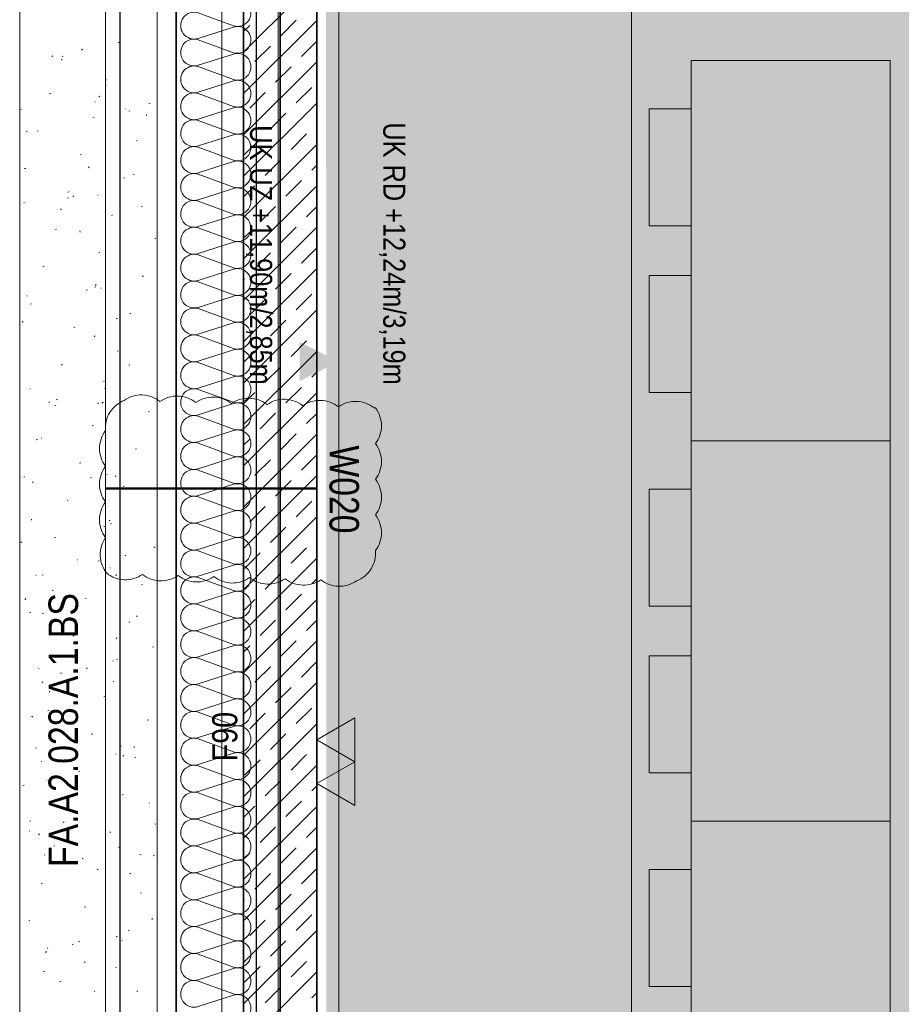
# Model space of a CAD drawing. Extents: x -740 to 300, y 62 to 1112.
# Tile 71 of 187: x -16 to 44, y 449 to 516. Entities that reach past the tile are written whole.
import ezdxf
from ezdxf.lldxf.tags import DXFTag

# ---------------------------------------------------------------- set-up
doc = ezdxf.new("R2010")
doc.units = 0
doc.layers.get('0').update_dxf_attribs({"lineweight": 13})
for name, color, linetype, lineweight, true_color in [('30 -33 Aussenwände- 7 Fassade_ Elemente', 7, 'Continuous', 9, 0x00aacc), ('30 -34 Innenwände- 1 tragend', 7, 'Continuous', 13, 0xdd0806), ('30 -34 Innenwände- 6 Elemente', 7, 'Continuous', 9, 0xff6633), ('30 -35 Decken- 1 Konstruktion-Träger- Stahlbeton', 7, 'Continuous', 13, 0x33aa00), ('30 -36 Dächer- 1 Konstruktion', 7, 'Continuous', 35, 0x6666cc), ('30 -36 Dächer- 3 Dachbeläge', 7, 'Continuous', 15, 0x9999ff), ('30 -36 Dächer- 3 Dachbeläge Gründach', 9, 'Continuous', 9, 0x808080), ('60- 61 allgemeine Ausstattung- 1 Möbel', 9, 'Continuous', 9, 0x808080), ('70 -72 Beschriftung- 1 Beschriftung allgemein', 7, 'Continuous', 9, 0xff6633), ('70 -72 Beschriftung- 2 Beschriftung Bauteile', 7, 'Continuous', 9, 0x9999ff), ('70 -76 Bemaßung- 2 Allgemein', 9, 'Continuous', 5, 0x808080), ('70 -77 Revision- 2 Wolken', 7, 'Continuous', 18, 0x944cff), ('iwb_Layout BA_Markierung', 7, 'Continuous', 9, 0xbadcdc)]:
    doc.layers.add(name, color=color, linetype=linetype, lineweight=lineweight, true_color=true_color)
doc.layers.add('70 -71 Achsen- 1 Gebäudeachsen', color=7, linetype='STRICHPUNKT2-A06CPVBCL0', lineweight=18)
doc.layers.add('70 -75 Raumstempel- 3 Wandstempel', color=7, linetype='Continuous', lineweight=50)
doc.styles.get("Standard").update_dxf_attribs({"font": 'ARIALN.TTF'})
tags = doc.linetypes.add('grob-A06CPVB9L0', pattern=[14, 3, -8, 3]).pattern_tags.tags
tags[8:9] = [DXFTag(74, 4), DXFTag(75, 0), DXFTag(340, '0'), DXFTag(46, 0.0), DXFTag(50, 0.0), DXFTag(44, 0.0), DXFTag(45, 0.0)]
tags[6:7] = [DXFTag(74, 4), DXFTag(75, 0), DXFTag(340, '0'), DXFTag(46, 0.0), DXFTag(50, 0.0), DXFTag(44, 0.0), DXFTag(45, 0.0)]
tags[4:5] = [DXFTag(74, 4), DXFTag(75, 0), DXFTag(340, '0'), DXFTag(46, 0.0), DXFTag(50, 0.0), DXFTag(44, 0.0), DXFTag(45, 0.0)]
tags = doc.linetypes.add('STRICHPUNKT2-A06CPVBCL0', pattern=[12.7, 6.35, -3.175, 0, -3.175]).pattern_tags.tags
tags[10:11] = [DXFTag(74, 4), DXFTag(75, 0), DXFTag(340, '0'), DXFTag(46, 0.0), DXFTag(50, 0.0), DXFTag(44, 0.0), DXFTag(45, 0.0)]
tags[8:9] = [DXFTag(74, 4), DXFTag(75, 0), DXFTag(340, '0'), DXFTag(46, 0.0), DXFTag(50, 0.0), DXFTag(44, 0.0), DXFTag(45, 0.0)]
tags[6:7] = [DXFTag(74, 4), DXFTag(75, 0), DXFTag(340, '0'), DXFTag(46, 0.0), DXFTag(50, 0.0), DXFTag(44, 0.0), DXFTag(45, 0.0)]
tags[4:5] = [DXFTag(74, 4), DXFTag(75, 0), DXFTag(340, '0'), DXFTag(46, 0.0), DXFTag(50, 0.0), DXFTag(44, 0.0), DXFTag(45, 0.0)]

# ---------------------------------------------------------------- blocks, each defined once
blk = doc.blocks.new('Polygon-A06CPVB3L0')
at = {"color": 0, "linetype": 'ByBlock', "lineweight": -2, "ltscale": 0.13}
blk.add_solid([(4.854, 86.708), (4.686, 1083.814), (76.501, 86.518), (76.501, 1083.814)], dxfattribs=at)
blk = doc.blocks.new('Referenz-A06CPVBEL0')
at = {"layer": '30 -33 Aussenwände- 7 Fassade_ Elemente', "color": 0, "linetype": 'Continuous', "lineweight": 25, "ltscale": 0.25}
for p, q in [((-5.456, 384.912), (-5.456, 549.912)), ((0.004, 545.412), (0.004, 389.412)), ((-9.296, 389.912), (-9.296, 544.912)), ((-5.456, 544.912), (-5.456, 389.912))]:
    blk.add_line(p, q, dxfattribs=at)
at = {"layer": '30 -33 Aussenwände- 7 Fassade_ Elemente', "color": 0, "linetype": 'Continuous', "ltscale": 0.13}
for p, q in [((-10.296, 548.512), (-10.296, 386.312)), ((1.504, 389.412), (1.504, 545.412)), ((-1.556, 515.97), (-3.956, 516.857)), ((-3.956, 515.109), (-1.556, 515.88)), ((-1.556, 514.131), (-3.956, 515.019)), ((-3.956, 513.27), (-1.556, 514.041)), ((-1.556, 512.293), (-3.956, 513.18)), ((-3.956, 511.432), (-1.556, 512.203)), ((-1.556, 510.454), (-3.956, 511.342)), ((-3.956, 509.593), (-1.556, 510.364)), ((-1.556, 508.616), (-3.956, 509.503)), ((-3.956, 507.754), (-1.556, 508.526)), ((-1.556, 506.777), (-3.956, 507.664)), ((-3.956, 505.916), (-1.556, 506.687)), ((-1.556, 504.939), (-3.956, 505.826)), ((-3.956, 504.077), (-1.556, 504.849)), ((-1.556, 503.1), (-3.956, 503.987)), ((-3.956, 502.239), (-1.556, 503.01)), ((-1.556, 501.262), (-3.956, 502.149)), ((-3.956, 500.4), (-1.556, 501.172)), ((-1.556, 499.423), (-3.956, 500.31)), ((-3.956, 498.562), (-1.556, 499.333)), ((-1.556, 497.585), (-3.956, 498.472)), ((-3.956, 496.723), (-1.556, 497.495)), ((-1.556, 495.746), (-3.956, 496.633)), ((-3.956, 494.885), (-1.556, 495.656)), ((-1.556, 493.908), (-3.956, 494.795)), ((-3.956, 493.046), (-1.556, 493.818)), ((-1.556, 492.069), (-3.956, 492.956)), ((-3.956, 491.208), (-1.556, 491.979)), ((-1.556, 490.231), (-3.956, 491.118)), ((-3.956, 489.369), (-1.556, 490.141)), ((-1.556, 488.392), (-3.956, 489.279)), ((-3.956, 487.531), (-1.556, 488.302)), ((-1.556, 486.553), (-3.956, 487.441)), ((-3.956, 485.692), (-1.556, 486.463)), ((-1.556, 484.715), (-3.956, 485.602)), ((-3.956, 483.854), (-1.556, 484.625)), ((-1.556, 482.876), (-3.956, 483.764)), ((-3.956, 482.015), (-1.556, 482.786)), ((-1.556, 481.038), (-3.956, 481.925)), ((-3.956, 480.177), (-1.556, 480.948)), ((-1.556, 479.199), (-3.956, 480.087)), ((-3.956, 478.338), (-1.556, 479.109)), ((-1.556, 477.361), (-3.956, 478.248)), ((-3.956, 476.499), (-1.556, 477.271)), ((-1.556, 475.522), (-3.956, 476.409)), ((-3.956, 474.661), (-1.556, 475.432)), ((-1.556, 473.684), (-3.956, 474.571)), ((-3.956, 472.822), (-1.556, 473.594)), ((-1.556, 471.845), (-3.956, 472.732)), ((-3.956, 470.984), (-1.556, 471.755)), ((-1.556, 470.007), (-3.956, 470.894)), ((-3.956, 469.145), (-1.556, 469.917)), ((-1.556, 468.168), (-3.956, 469.055)), ((-3.956, 467.307), (-1.556, 468.078)), ((-1.556, 466.33), (-3.956, 467.217)), ((-3.956, 465.468), (-1.556, 466.24)), ((-1.556, 464.491), (-3.956, 465.378)), ((-3.956, 463.63), (-1.556, 464.401)), ((-1.556, 462.653), (-3.956, 463.54)), ((-3.956, 461.791), (-1.556, 462.563)), ((-1.556, 460.814), (-3.956, 461.701)), ((-3.956, 459.953), (-1.556, 460.724)), ((-1.556, 458.976), (-3.956, 459.863)), ((-3.956, 458.114), (-1.556, 458.886)), ((-1.556, 457.137), (-3.956, 458.024)), ((-3.956, 456.276), (-1.556, 457.047)), ((-1.556, 455.298), (-3.956, 456.186)), ((-3.956, 454.437), (-1.556, 455.208)), ((-1.556, 453.46), (-3.956, 454.347)), ((-3.956, 452.599), (-1.556, 453.37)), ((-1.556, 451.621), (-3.956, 452.509)), ((-3.956, 450.76), (-1.556, 451.531)), ((-1.556, 449.783), (-3.956, 450.67)), ((-3.956, 448.922), (-1.556, 449.693))]:
    blk.add_line(p, q, dxfattribs=at)
for centre, major_axis, end_param in [((-1.275, 516.844), (-0.282, -0.874), 3.765224), ((-4.238, 515.983), (0.282, 0.874), 3.764652), ((-1.275, 515.006), (-0.282, -0.874), 3.765224), ((-4.238, 514.144), (0.282, 0.874), 3.764652), ((-1.275, 513.167), (-0.282, -0.874), 3.765224), ((-4.238, 512.306), (0.282, 0.874), 3.764652), ((-1.275, 511.329), (-0.282, -0.874), 3.765224), ((-4.238, 510.467), (0.282, 0.874), 3.764652), ((-1.275, 509.49), (-0.282, -0.874), 3.765224), ((-4.238, 508.629), (0.282, 0.874), 3.764652), ((-1.275, 507.652), (-0.282, -0.874), 3.765224), ((-4.238, 506.79), (0.282, 0.874), 3.764652), ((-1.275, 505.813), (-0.282, -0.874), 3.765224), ((-4.238, 504.952), (0.282, 0.874), 3.764652), ((-1.275, 503.974), (-0.282, -0.874), 3.765224), ((-4.238, 503.113), (0.282, 0.874), 3.764652), ((-1.275, 502.136), (-0.282, -0.874), 3.765224), ((-4.238, 501.275), (0.282, 0.874), 3.764652), ((-1.275, 500.297), (-0.282, -0.874), 3.765224), ((-4.238, 499.436), (0.282, 0.874), 3.764652), ((-1.275, 498.459), (-0.282, -0.874), 3.765224), ((-4.238, 497.598), (0.282, 0.874), 3.764652), ((-1.275, 496.62), (-0.282, -0.874), 3.765224), ((-4.238, 495.759), (0.282, 0.874), 3.764652), ((-1.275, 494.782), (-0.282, -0.874), 3.765224), ((-4.238, 493.921), (0.282, 0.874), 3.764652), ((-1.275, 492.943), (-0.282, -0.874), 3.765224), ((-4.238, 492.082), (0.282, 0.874), 3.764652), ((-1.275, 491.105), (-0.282, -0.874), 3.765224), ((-4.238, 490.243), (0.282, 0.874), 3.764652), ((-1.275, 489.266), (-0.282, -0.874), 3.765224), ((-4.238, 488.405), (0.282, 0.874), 3.764652), ((-1.275, 487.428), (-0.282, -0.874), 3.765224), ((-4.238, 486.566), (0.282, 0.874), 3.764652), ((-1.275, 485.589), (-0.282, -0.874), 3.765224), ((-4.238, 484.728), (0.282, 0.874), 3.764652), ((-1.275, 483.751), (-0.282, -0.874), 3.765224), ((-4.238, 482.889), (0.282, 0.874), 3.764652), ((-1.275, 481.912), (-0.282, -0.874), 3.765224), ((-4.238, 481.051), (0.282, 0.874), 3.764652), ((-1.275, 480.074), (-0.282, -0.874), 3.765224), ((-4.238, 479.212), (0.282, 0.874), 3.764652), ((-1.275, 478.235), (-0.282, -0.874), 3.765224), ((-4.238, 477.374), (0.282, 0.874), 3.764652), ((-1.275, 476.397), (-0.282, -0.874), 3.765224), ((-4.238, 475.535), (0.282, 0.874), 3.764652), ((-1.275, 474.558), (-0.282, -0.874), 3.765224), ((-4.238, 473.697), (0.282, 0.874), 3.764652), ((-1.275, 472.719), (-0.282, -0.874), 3.765224), ((-4.238, 471.858), (0.282, 0.874), 3.764652), ((-1.275, 470.881), (-0.282, -0.874), 3.765224), ((-4.238, 470.02), (0.282, 0.874), 3.764652), ((-1.275, 469.042), (-0.282, -0.874), 3.765224), ((-4.238, 468.181), (0.282, 0.874), 3.764652), ((-1.275, 467.204), (-0.282, -0.874), 3.765224), ((-4.238, 466.343), (0.282, 0.874), 3.764652), ((-1.275, 465.365), (-0.282, -0.874), 3.765224), ((-4.238, 464.504), (0.282, 0.874), 3.764652), ((-1.275, 463.527), (-0.282, -0.874), 3.765224), ((-4.238, 462.666), (0.282, 0.874), 3.764652), ((-1.275, 461.688), (-0.282, -0.874), 3.765224), ((-4.238, 460.827), (0.282, 0.874), 3.764652), ((-1.275, 459.85), (-0.282, -0.874), 3.765224), ((-4.238, 458.988), (0.282, 0.874), 3.764652), ((-1.275, 458.011), (-0.282, -0.874), 3.765224), ((-4.238, 457.15), (0.282, 0.874), 3.764652), ((-1.275, 456.173), (-0.282, -0.874), 3.765224), ((-4.238, 455.311), (0.282, 0.874), 3.764652), ((-1.275, 454.334), (-0.282, -0.874), 3.765224), ((-4.238, 453.473), (0.282, 0.874), 3.764652), ((-1.275, 452.496), (-0.282, -0.874), 3.765224), ((-4.238, 451.634), (0.282, 0.874), 3.764652), ((-1.275, 450.657), (-0.282, -0.874), 3.765224), ((-4.238, 449.796), (0.282, 0.874), 3.764652), ((-1.275, 448.819), (-0.282, -0.874), 3.765224)]:
    blk.add_ellipse(centre, major_axis=major_axis, ratio=1, start_param=0, end_param=end_param, dxfattribs=at)
at = {"layer": '30 -34 Innenwände- 1 tragend', "color": 0, "lineweight": 35}
for p, q in [((-0.856, 545.912), (-0.856, 388.912)), ((4.144, 545.912), (4.144, 388.912))]:
    blk.add_line(p, q, dxfattribs=at)
at = {"layer": '30 -34 Innenwände- 1 tragend', "color": 0, "linetype": 'Continuous', "lineweight": -2, "ltscale": 0.13}
for p, q in [((-0.856, 545.912), (-0.856, 388.912)), ((4.144, 545.912), (4.144, 388.912))]:
    blk.add_line(p, q, dxfattribs=at)
at = {"layer": '30 -34 Innenwände- 1 tragend', "color": 0, "lineweight": 9}
for p, q in [((-0.856, 514.171), (4.144, 519.171)), ((-0.856, 514.171), (4.144, 519.171)), ((-0.856, 511.342), (4.144, 516.342)), ((-0.856, 511.342), (4.144, 516.342)), ((1.679, 515.292), (2.74, 516.353)), ((1.679, 515.292), (2.74, 516.353)), ((-0.856, 515.585), (-0.442, 515.999)), ((-0.856, 515.585), (-0.442, 515.999)), ((3.094, 513.878), (4.144, 514.928)), ((3.094, 513.878), (4.144, 514.928)), ((-0.088, 513.525), (0.972, 514.585)), ((-0.088, 513.525), (0.972, 514.585)), ((-0.856, 508.514), (4.144, 513.514)), ((-0.856, 508.514), (4.144, 513.514)), ((1.326, 512.11), (2.387, 513.171)), ((1.326, 512.11), (2.387, 513.171)), ((-0.856, 512.757), (-0.795, 512.817)), ((-0.856, 512.757), (-0.795, 512.817)), ((2.74, 510.696), (3.801, 511.757)), ((2.74, 510.696), (3.801, 511.757)), ((-0.442, 510.343), (0.619, 511.403)), ((-0.442, 510.343), (0.619, 511.403)), ((-0.856, 505.686), (4.144, 510.686)), ((-0.856, 505.686), (4.144, 510.686)), ((0.972, 508.928), (2.033, 509.989)), ((0.972, 508.928), (2.033, 509.989)), ((-0.795, 507.161), (0.265, 508.221)), ((-0.795, 507.161), (0.265, 508.221)), ((2.387, 507.514), (3.447, 508.575)), ((2.387, 507.514), (3.447, 508.575)), ((-0.856, 502.857), (4.144, 507.857)), ((-0.856, 502.857), (4.144, 507.857)), ((0.619, 505.746), (1.679, 506.807)), ((0.619, 505.746), (1.679, 506.807)), ((3.801, 506.1), (4.144, 506.443)), ((3.801, 506.1), (4.144, 506.443)), ((-0.856, 504.271), (-0.088, 505.039)), ((-0.856, 504.271), (-0.088, 505.039)), ((-0.856, 500.029), (4.144, 505.029)), ((-0.856, 500.029), (4.144, 505.029)), ((2.033, 504.332), (3.094, 505.393)), ((2.033, 504.332), (3.094, 505.393)), ((0.265, 502.564), (1.326, 503.625)), ((0.265, 502.564), (1.326, 503.625)), ((3.447, 502.918), (4.144, 503.614)), ((3.447, 502.918), (4.144, 503.614)), ((-0.856, 497.2), (4.144, 502.2)), ((-0.856, 497.2), (4.144, 502.2)), ((1.679, 501.15), (2.74, 502.211)), ((1.679, 501.15), (2.74, 502.211)), ((-0.856, 501.443), (-0.442, 501.857)), ((-0.856, 501.443), (-0.442, 501.857)), ((3.094, 499.736), (4.144, 500.786)), ((3.094, 499.736), (4.144, 500.786)), ((-0.088, 499.382), (0.972, 500.443)), ((-0.088, 499.382), (0.972, 500.443)), ((-0.856, 494.372), (4.144, 499.372)), ((-0.856, 494.372), (4.144, 499.372)), ((1.326, 497.968), (2.387, 499.029)), ((1.326, 497.968), (2.387, 499.029)), ((-0.856, 498.614), (-0.795, 498.675)), ((-0.856, 498.614), (-0.795, 498.675)), ((2.74, 496.554), (3.801, 497.615)), ((2.74, 496.554), (3.801, 497.615)), ((-0.442, 496.2), (0.619, 497.261)), ((-0.442, 496.2), (0.619, 497.261)), ((-0.856, 491.543), (4.144, 496.543)), ((-0.856, 491.543), (4.144, 496.543)), ((0.972, 494.786), (2.033, 495.847)), ((0.972, 494.786), (2.033, 495.847)), ((-0.795, 493.018), (0.265, 494.079)), ((-0.795, 493.018), (0.265, 494.079)), ((2.387, 493.372), (3.447, 494.433)), ((2.387, 493.372), (3.447, 494.433)), ((-0.856, 488.715), (4.144, 493.715)), ((-0.856, 488.715), (4.144, 493.715)), ((0.619, 491.604), (1.679, 492.665)), ((0.619, 491.604), (1.679, 492.665)), ((3.801, 491.958), (4.144, 492.301)), ((3.801, 491.958), (4.144, 492.301)), ((-0.856, 490.129), (-0.088, 490.897)), ((-0.856, 490.129), (-0.088, 490.897)), ((-0.856, 485.887), (4.144, 490.887)), ((-0.856, 485.887), (4.144, 490.887)), ((2.033, 490.19), (3.094, 491.251)), ((2.033, 490.19), (3.094, 491.251)), ((0.265, 488.422), (1.326, 489.483)), ((0.265, 488.422), (1.326, 489.483)), ((3.447, 488.776), (4.144, 489.472)), ((3.447, 488.776), (4.144, 489.472)), ((-0.856, 483.058), (4.144, 488.058)), ((-0.856, 483.058), (4.144, 488.058)), ((1.679, 487.008), (2.74, 488.069)), ((1.679, 487.008), (2.74, 488.069)), ((-0.856, 487.301), (-0.442, 487.715)), ((-0.856, 487.301), (-0.442, 487.715)), ((3.094, 485.594), (4.144, 486.644)), ((3.094, 485.594), (4.144, 486.644)), ((-0.088, 485.24), (0.972, 486.301)), ((-0.088, 485.24), (0.972, 486.301)), ((-0.856, 480.23), (4.144, 485.23)), ((-0.856, 480.23), (4.144, 485.23)), ((1.326, 483.826), (2.387, 484.887)), ((1.326, 483.826), (2.387, 484.887)), ((-0.856, 484.472), (-0.795, 484.533)), ((-0.856, 484.472), (-0.795, 484.533)), ((2.74, 482.412), (3.801, 483.473)), ((2.74, 482.412), (3.801, 483.473)), ((-0.442, 482.058), (0.619, 483.119)), ((-0.442, 482.058), (0.619, 483.119)), ((-0.856, 477.401), (4.144, 482.401)), ((-0.856, 477.401), (4.144, 482.401)), ((0.972, 480.644), (2.033, 481.705)), ((0.972, 480.644), (2.033, 481.705)), ((-0.795, 478.876), (0.265, 479.937)), ((-0.795, 478.876), (0.265, 479.937)), ((2.387, 479.23), (3.447, 480.291)), ((2.387, 479.23), (3.447, 480.291)), ((-0.856, 474.573), (4.144, 479.573)), ((-0.856, 474.573), (4.144, 479.573)), ((0.619, 477.462), (1.679, 478.523)), ((0.619, 477.462), (1.679, 478.523)), ((3.801, 477.816), (4.144, 478.159)), ((3.801, 477.816), (4.144, 478.159)), ((-0.856, 475.987), (-0.088, 476.755)), ((-0.856, 475.987), (-0.088, 476.755)), ((-0.856, 471.744), (4.144, 476.744)), ((-0.856, 471.744), (4.144, 476.744)), ((2.033, 476.048), (3.094, 477.109)), ((2.033, 476.048), (3.094, 477.109)), ((0.265, 474.28), (1.326, 475.341)), ((0.265, 474.28), (1.326, 475.341)), ((3.447, 474.634), (4.144, 475.33)), ((3.447, 474.634), (4.144, 475.33)), ((-0.856, 468.916), (4.144, 473.916)), ((-0.856, 468.916), (4.144, 473.916)), ((1.679, 472.866), (2.74, 473.927)), ((1.679, 472.866), (2.74, 473.927)), ((-0.856, 473.159), (-0.442, 473.573)), ((-0.856, 473.159), (-0.442, 473.573)), ((-0.088, 471.098), (0.972, 472.159)), ((-0.088, 471.098), (0.972, 472.159)), ((3.094, 471.452), (4.144, 472.502)), ((3.094, 471.452), (4.144, 472.502)), ((-0.856, 466.088), (4.144, 471.088)), ((-0.856, 466.088), (4.144, 471.088)), ((1.326, 469.684), (2.387, 470.745)), ((1.326, 469.684), (2.387, 470.745)), ((-0.856, 470.33), (-0.795, 470.391)), ((-0.856, 470.33), (-0.795, 470.391)), ((2.74, 468.27), (3.801, 469.33)), ((2.74, 468.27), (3.801, 469.33)), ((-0.442, 467.916), (0.619, 468.977)), ((-0.442, 467.916), (0.619, 468.977)), ((-0.856, 463.259), (4.144, 468.259)), ((-0.856, 463.259), (4.144, 468.259)), ((0.972, 466.502), (2.033, 467.563)), ((0.972, 466.502), (2.033, 467.563)), ((-0.795, 464.734), (0.265, 465.795)), ((-0.795, 464.734), (0.265, 465.795)), ((2.387, 465.088), (3.447, 466.148)), ((2.387, 465.088), (3.447, 466.148)), ((-0.856, 460.431), (4.144, 465.431)), ((-0.856, 460.431), (4.144, 465.431)), ((0.619, 463.32), (1.679, 464.381)), ((0.619, 463.32), (1.679, 464.381)), ((3.801, 463.674), (4.144, 464.016)), ((3.801, 463.674), (4.144, 464.016)), ((-0.856, 461.845), (-0.088, 462.613)), ((-0.856, 461.845), (-0.088, 462.613)), ((-0.856, 457.602), (4.144, 462.602)), ((-0.856, 457.602), (4.144, 462.602)), ((2.033, 461.906), (3.094, 462.966)), ((2.033, 461.906), (3.094, 462.966)), ((0.265, 460.138), (1.326, 461.199)), ((0.265, 460.138), (1.326, 461.199)), ((3.447, 460.492), (4.144, 461.188)), ((3.447, 460.492), (4.144, 461.188)), ((-0.856, 454.774), (4.144, 459.774)), ((-0.856, 454.774), (4.144, 459.774)), ((1.679, 458.724), (2.74, 459.784)), ((1.679, 458.724), (2.74, 459.784)), ((-0.856, 459.016), (-0.442, 459.431)), ((-0.856, 459.016), (-0.442, 459.431)), ((-0.088, 456.956), (0.972, 458.017)), ((-0.088, 456.956), (0.972, 458.017)), ((3.094, 457.31), (4.144, 458.36)), ((3.094, 457.31), (4.144, 458.36)), ((-0.856, 451.945), (4.144, 456.945)), ((-0.856, 451.945), (4.144, 456.945)), ((1.326, 455.542), (2.387, 456.602)), ((1.326, 455.542), (2.387, 456.602)), ((-0.856, 456.188), (-0.795, 456.249)), ((-0.856, 456.188), (-0.795, 456.249)), ((2.74, 454.128), (3.801, 455.188)), ((2.74, 454.128), (3.801, 455.188)), ((-0.442, 453.774), (0.619, 454.835)), ((-0.442, 453.774), (0.619, 454.835)), ((-0.856, 449.117), (4.144, 454.117)), ((-0.856, 449.117), (4.144, 454.117)), ((0.972, 452.36), (2.033, 453.421)), ((0.972, 452.36), (2.033, 453.421)), ((-0.795, 450.592), (0.265, 451.653)), ((-0.795, 450.592), (0.265, 451.653)), ((2.387, 450.946), (3.447, 452.006)), ((2.387, 450.946), (3.447, 452.006)), ((-0.856, 446.289), (4.144, 451.289)), ((-0.856, 446.289), (4.144, 451.289)), ((0.619, 449.178), (1.679, 450.239)), ((0.619, 449.178), (1.679, 450.239)), ((3.801, 449.531), (4.144, 449.874)), ((3.801, 449.531), (4.144, 449.874))]:
    blk.add_line(p, q, dxfattribs=at)
at = {"layer": '30 -34 Innenwände- 6 Elemente', "color": 0, "linetype": 'grob-A06CPVB9L0', "ltscale": 0.13}
blk.add_line((25.644, 1007.712), (25.644, 388.912), dxfattribs=at)
at = {"layer": '30 -35 Decken- 1 Konstruktion-Träger- Stahlbeton', "color": 0, "linetype": 'grob-A06CPVB9L0', "lineweight": -2, "ltscale": 0.13}
for p, q in [((-2.356, 388.912), (-2.356, 770.912)), ((5.644, 388.912), (5.644, 770.912))]:
    blk.add_line(p, q, dxfattribs=at)
at = {"layer": '30 -36 Dächer- 1 Konstruktion', "color": 0, "linetype": 'Continuous', "ltscale": 0.35}
blk.add_line((1.644, 384.912), (1.644, 770.912), dxfattribs=at)
at = {"layer": '30 -36 Dächer- 1 Konstruktion', "color": 0, "lineweight": 25}
for p, q in [((1.644, 770.912), (1.644, 384.912)), ((1.644, 384.912), (1.644, 770.912)), ((1.644, 384.912), (1.644, 770.912))]:
    blk.add_line(p, q, dxfattribs=at)
at = {"layer": '30 -36 Dächer- 1 Konstruktion', "color": 0, "lineweight": 5}
for p, q in [((1.644, 770.912), (1.644, 384.912)), ((1.644, 384.912), (1.644, 770.912)), ((1.644, 384.912), (1.644, 770.912))]:
    blk.add_line(p, q, dxfattribs=at)
at = {"layer": '30 -36 Dächer- 1 Konstruktion', "color": 0, "lineweight": -2}
for p, q in [((1.644, 770.912), (1.644, 384.912)), ((1.644, 384.912), (1.644, 770.912)), ((1.644, 384.912), (1.644, 770.912))]:
    blk.add_line(p, q, dxfattribs=at)
at = {"layer": '30 -36 Dächer- 1 Konstruktion', "color": 0}
blk.add_line((1.644, 384.912), (1.644, 770.912), dxfattribs=at)
at = {"layer": '30 -36 Dächer- 3 Dachbeläge', "color": 0, "lineweight": 9}
for p, q in [((-6.756, 764.112), (-6.756, 376.512)), ((-16.156, 223.712), (-16.156, 754.512)), ((-16.156, 515.485), (-16.147, 515.487)), ((-11.871, 514.366), (-11.928, 514.312)), ((-9.438, 514.819), (-9.362, 514.838)), ((-13.901, 513.905), (-13.966, 513.86)), ((-13.268, 513.619), (-13.275, 513.689)), ((-13.258, 513.867), (-13.182, 513.886)), ((-10.294, 512.265), (-10.217, 512.284)), ((-10.29, 511.93), (-10.255, 511.928)), ((-14.114, 511.313), (-14.037, 511.332)), ((-10.745, 511.148), (-10.672, 511.118)), ((-16.059, 510.24), (-16.086, 510.269)), ((-10.995, 510.76), (-11.021, 510.789)), ((-8.911, 510.295), (-8.898, 510.262)), ((-7.329, 510.664), (-7.252, 510.683)), ((-11.149, 509.711), (-11.072, 509.73)), ((-8.704, 510.149), (-8.629, 510.126)), ((-7.485, 509.834), (-7.492, 509.904)), ((-15.708, 508.773), (-15.635, 508.743)), ((-14.969, 508.759), (-14.892, 508.778)), ((-8.184, 508.109), (-8.108, 508.129)), ((-12.004, 507.157), (-11.928, 507.176)), ((-15.824, 506.205), (-15.748, 506.224)), ((-11.4, 506.321), (-11.458, 506.267)), ((-9.039, 505.555), (-8.963, 505.574)), ((-8.408, 505.823), (-8.335, 505.793)), ((-12.897, 504.202), (-12.822, 504.179)), ((-12.859, 504.603), (-12.783, 504.622)), ((-12.456, 504.338), (-12.52, 504.293)), ((-10.791, 504.389), (-10.817, 504.418)), ((-15.856, 503.869), (-15.882, 503.898)), ((-7.823, 503.619), (-7.787, 503.616)), ((-13.371, 503.448), (-13.298, 503.418)), ((-9.895, 503.001), (-9.818, 503.02)), ((-13.715, 502.049), (-13.638, 502.068)), ((-12.033, 501.872), (-12.041, 501.943)), ((-6.93, 501.4), (-6.853, 501.419)), ((-10.75, 500.447), (-10.673, 500.466)), ((-14.57, 499.495), (-14.493, 499.514)), ((-7.785, 498.846), (-7.709, 498.865)), ((-11.033, 498.123), (-10.96, 498.094)), ((-10.93, 498.275), (-10.987, 498.222)), ((-15.652, 497.498), (-15.678, 497.527)), ((-11.605, 497.893), (-11.529, 497.912)), ((-10.587, 498.018), (-10.613, 498.047)), ((-15.425, 496.941), (-15.349, 496.96)), ((-8.64, 496.292), (-8.564, 496.311)), ((-15.996, 495.748), (-15.923, 495.719)), ((-9.56, 495.953), (-9.485, 495.93)), ((-12.46, 495.339), (-12.384, 495.358)), ((-11.01, 494.771), (-11.075, 494.726)), ((-9.496, 493.738), (-9.419, 493.757)), ((-13.316, 492.785), (-13.239, 492.804)), ((-8.695, 492.799), (-8.622, 492.769)), ((-10.383, 491.646), (-10.409, 491.676)), ((-15.448, 491.127), (-15.474, 491.156)), ((-10.351, 491.184), (-10.274, 491.203)), ((-14.171, 490.231), (-14.094, 490.25)), ((-13.754, 490.006), (-13.678, 489.983)), ((-13.658, 490.423), (-13.585, 490.394)), ((-10.799, 490.126), (-10.806, 490.196)), ((-10.459, 490.23), (-10.517, 490.176)), ((-7.386, 489.582), (-7.31, 489.601)), ((-11.206, 488.63), (-11.13, 488.649)), ((-15.026, 487.677), (-14.95, 487.696)), ((-14.699, 487.775), (-14.663, 487.772)), ((-8.241, 487.028), (-8.165, 487.047)), ((-12.061, 486.076), (-11.985, 486.095)), ((-10.179, 485.275), (-10.206, 485.305)), ((-15.881, 485.123), (-15.805, 485.142)), ((-15.244, 484.756), (-15.271, 484.785)), ((-11.321, 485.099), (-11.248, 485.069)), ((-9.565, 485.203), (-9.63, 485.158)), ((-9.096, 484.474), (-9.02, 484.493)), ((-12.917, 483.521), (-12.84, 483.541)), ((-15.347, 482.164), (-15.355, 482.235)), ((-9.989, 482.184), (-10.046, 482.131)), ((-9.952, 481.92), (-9.875, 481.939)), ((-10.417, 481.758), (-10.342, 481.735)), ((-16.015, 480.687), (-16.08, 480.642)), ((-13.772, 480.967), (-13.695, 480.986)), ((-6.987, 480.318), (-6.911, 480.337)), ((-12.231, 479.463), (-12.196, 479.461)), ((-10.807, 479.366), (-10.731, 479.385)), ((-8.983, 479.774), (-8.91, 479.745)), ((-9.975, 478.904), (-10.002, 478.934)), ((-15.04, 478.385), (-15.067, 478.414)), ((-14.627, 478.413), (-14.551, 478.432)), ((-9.564, 478.38), (-9.572, 478.45)), ((-13.946, 477.399), (-13.873, 477.37)), ((-7.842, 477.764), (-7.766, 477.783)), ((-15.747, 476.814), (-15.805, 476.761)), ((-11.662, 476.812), (-11.586, 476.831)), ((-15.482, 475.859), (-15.406, 475.878)), ((-14.61, 475.811), (-14.535, 475.788)), ((-8.697, 475.21), (-8.621, 475.229)), ((-8.12, 475.636), (-8.184, 475.591)), ((-12.518, 474.258), (-12.441, 474.277)), ((-9.518, 474.139), (-9.576, 474.085)), ((-7.08, 473.509), (-7.005, 473.486)), ((-9.772, 472.533), (-9.798, 472.563)), ((-9.553, 472.656), (-9.476, 472.675)), ((-14.837, 472.014), (-14.863, 472.043)), ((-11.608, 472.074), (-11.535, 472.045)), ((-13.373, 471.704), (-13.296, 471.723)), ((-14.57, 471.12), (-14.634, 471.075)), ((-14.113, 470.418), (-14.12, 470.488)), ((-9.764, 471.151), (-9.728, 471.149)), ((-10.408, 470.102), (-10.332, 470.121)), ((-14.228, 469.15), (-14.152, 469.169)), ((-15.277, 468.769), (-15.334, 468.715)), ((-7.443, 468.5), (-7.367, 468.52)), ((-11.274, 467.562), (-11.198, 467.539)), ((-11.263, 467.548), (-11.187, 467.567)), ((-15.083, 466.596), (-15.007, 466.615)), ((-9.271, 466.75), (-9.198, 466.72)), ((-8.33, 466.633), (-8.337, 466.704)), ((-9.568, 466.162), (-9.594, 466.192)), ((-9.048, 466.094), (-9.105, 466.04)), ((-8.298, 465.946), (-8.222, 465.965)), ((-14.633, 465.643), (-14.659, 465.672)), ((-12.119, 464.994), (-12.042, 465.013)), ((-15.939, 464.042), (-15.862, 464.061)), ((-14.234, 464.375), (-14.161, 464.345)), ((-9.154, 463.392), (-9.077, 463.411)), ((-12.974, 462.44), (-12.897, 462.459)), ((-7.296, 462.839), (-7.261, 462.837)), ((-15.467, 461.615), (-15.392, 461.592)), ((-13.124, 461.552), (-13.189, 461.507)), ((-6.933, 461.425), (-6.86, 461.396)), ((-15.483, 460.938), (-15.47, 460.905)), ((-14.806, 460.724), (-14.864, 460.67)), ((-10.009, 460.838), (-9.933, 460.857)), ((-13.829, 459.886), (-13.753, 459.905)), ((-9.364, 459.791), (-9.39, 459.821)), ((-14.429, 459.272), (-14.455, 459.301)), ((-11.896, 459.05), (-11.823, 459.021)), ((-7.937, 459.313), (-7.862, 459.29)), ((-7.044, 459.237), (-6.968, 459.256)), ((-12.878, 458.672), (-12.886, 458.742)), ((-10.864, 458.284), (-10.788, 458.303)), ((-8.577, 458.048), (-8.635, 457.994)), ((-14.684, 457.332), (-14.608, 457.351)), ((-7.899, 456.683), (-7.823, 456.702)), ((-11.72, 455.73), (-11.643, 455.749)), ((-15.54, 454.778), (-15.463, 454.797)), ((-7.095, 454.887), (-7.102, 454.957)), ((-9.558, 453.725), (-9.485, 453.696)), ((-8.755, 454.129), (-8.678, 454.148)), ((-12.575, 453.176), (-12.498, 453.195)), ((-12.13, 453.367), (-12.055, 453.344)), ((-9.16, 453.42), (-9.187, 453.45)), ((-14.336, 452.678), (-14.393, 452.624)), ((-14.225, 452.901), (-14.251, 452.93)), ((-11.679, 451.985), (-11.743, 451.94)), ((-14.521, 451.35), (-14.448, 451.321)), ((-9.61, 451.575), (-9.534, 451.594)), ((-13.43, 450.622), (-13.354, 450.641)), ((-11.058, 449.987), (-11.045, 449.954)), ((-8.107, 450.003), (-8.164, 449.949))]:
    blk.add_line(p, q, dxfattribs=at)
at = {"layer": '30 -36 Dächer- 3 Dachbeläge Gründach', "color": 0, "linetype": 'Continuous', "ltscale": 0.13}
blk.add_line((-16.156, 376.512), (-16.156, 760.912), dxfattribs=at)
at = {"layer": '60- 61 allgemeine Ausstattung- 1 Möbel', "color": 0, "linetype": 'Continuous', "ltscale": 0.13}
for p, q in [((29.726, 487.595), (29.726, 513.595)), ((29.726, 513.595), (43.326, 513.595)), ((43.326, 513.595), (43.326, 487.595)), ((26.845, 510.29), (29.726, 510.29)), ((26.845, 502.29), (26.845, 510.29)), ((29.726, 510.29), (29.726, 502.29)), ((29.726, 502.29), (26.845, 502.29)), ((26.845, 498.9), (29.726, 498.9)), ((26.845, 490.9), (26.845, 498.9)), ((29.726, 498.9), (29.726, 490.9)), ((29.726, 490.9), (26.845, 490.9)), ((43.326, 487.595), (29.726, 487.595)), ((29.726, 461.595), (29.726, 487.595)), ((29.726, 487.595), (43.326, 487.595)), ((43.326, 487.595), (43.326, 461.595)), ((26.845, 484.29), (29.726, 484.29)), ((26.845, 476.29), (26.845, 484.29)), ((29.726, 484.29), (29.726, 476.29)), ((29.726, 476.29), (26.845, 476.29)), ((26.845, 472.9), (29.726, 472.9)), ((26.845, 464.9), (26.845, 472.9)), ((29.726, 472.9), (29.726, 464.9)), ((29.726, 464.9), (26.845, 464.9)), ((29.726, 435.595), (29.726, 461.595)), ((29.726, 461.595), (43.326, 461.595)), ((43.326, 461.595), (29.726, 461.595)), ((43.326, 461.595), (43.326, 435.595)), ((26.845, 458.29), (29.726, 458.29)), ((26.845, 450.29), (26.845, 458.29)), ((29.726, 458.29), (29.726, 450.29)), ((29.726, 450.29), (26.845, 450.29))]:
    blk.add_line(p, q, dxfattribs=at)
at = {"layer": '70 -71 Achsen- 1 Gebäudeachsen', "color": 0, "linetype": 'STRICHPUNKT2-A06CPVBCL0', "ltscale": 0.18}
blk.add_line((1.644, 1084.852), (1.644, 85.412), dxfattribs=at)
at = {"layer": '70 -72 Beschriftung- 2 Beschriftung Bauteile', "color": 0}
for p, q in [((4.144, 467.162), (6.742, 468.662)), ((6.742, 468.662), (6.742, 465.662)), ((6.742, 465.662), (4.144, 467.162)), ((4.144, 464.162), (6.742, 465.662)), ((6.742, 465.662), (6.742, 462.662)), ((6.742, 462.662), (4.144, 464.162))]:
    blk.add_line(p, q, dxfattribs=at)
at = {"layer": '70 -75 Raumstempel- 3 Wandstempel', "color": 0, "linetype": 'Continuous', "ltscale": 0.5}
blk.add_line((4.144, 484.346), (-10.296, 484.346), dxfattribs=at)
at = {"layer": '70 -76 Bemaßung- 2 Allgemein', "color": 0, "lineweight": 0}
for points in [[(2.973, 491.68), (5.644, 493.012), (2.975, 494.351)], [(8.314, 491.68), (5.644, 493.012), (8.313, 494.351)]]:
    blk.add_solid(points, dxfattribs=at)
at = {"layer": '70 -77 Revision- 2 Wolken', "color": 0, "linetype": 'Continuous', "ltscale": 0.18}
for centre, major_axis in [((-7.839, 488.703), (0.061, 2.031)), ((-7.839, 488.703), (1.268, 1.588)), ((-8.272, 488.471), (-0.736, 1.894)), ((-5.401, 488.629), (0.061, 2.031)), ((-5.401, 488.629), (1.268, 1.588)), ((-2.964, 488.556), (0.061, 2.031)), ((-2.964, 488.556), (1.268, 1.588)), ((-0.527, 488.482), (0.061, 2.031)), ((-0.527, 488.482), (1.268, 1.588)), ((1.91, 488.408), (0.061, 2.031)), ((1.91, 488.408), (1.268, 1.588)), ((4.348, 488.334), (0.061, 2.031)), ((4.348, 488.334), (1.268, 1.588)), ((6.785, 488.261), (0.061, 2.031)), ((6.785, 488.261), (1.268, 1.588)), ((-8.272, 488.471), (-1.725, 1.074)), ((8.101, 489.78), (0.0025, 0.0842)), ((8.101, 489.78), (0.0525, 0.0658)), ((6.528, 488.626), (2.032, 0)), ((-8.672, 487.075), (-1.625, 1.22)), ((6.528, 488.626), (1.626, -1.219)), ((6.528, 486.188), (2.032, 0)), ((-8.672, 487.075), (-2.032, 0.001)), ((6.528, 486.188), (1.626, -1.219)), ((-8.672, 484.636), (-1.625, 1.22)), ((-8.672, 484.636), (-2.032, 0.001)), ((6.528, 483.75), (2.032, 0)), ((-8.673, 482.198), (-1.625, 1.22)), ((6.528, 483.75), (1.626, -1.219)), ((-8.673, 482.198), (-2.032, 0.001)), ((6.528, 481.311), (2.032, 0)), ((6.528, 481.311), (1.626, -1.219)), ((-8.627, 479.825), (-1.672, 1.154)), ((6.129, 479.923), (1.721, -1.08)), ((-8.627, 479.825), (-2.03, -0.08)), ((6.129, 479.923), (0.729, -1.897)), ((-8.935, 480.131), (-1.268, -1.588)), ((-8.935, 480.131), (-0.061, -2.031)), ((-6.498, 480.057), (-1.268, -1.588)), ((-6.498, 480.057), (-0.061, -2.031)), ((-4.06, 479.983), (-1.268, -1.588)), ((-4.06, 479.983), (-0.061, -2.031)), ((-1.623, 479.909), (-1.268, -1.588)), ((-1.623, 479.909), (-0.061, -2.031)), ((0.814, 479.836), (-1.268, -1.588)), ((0.814, 479.836), (-0.061, -2.031)), ((3.251, 479.762), (-1.268, -1.588)), ((3.251, 479.762), (-0.061, -2.031)), ((5.689, 479.688), (-1.268, -1.588)), ((5.689, 479.688), (-0.061, -2.031))]:
    blk.add_ellipse(centre, major_axis=major_axis, ratio=1, start_param=0, end_param=0.643501, dxfattribs=at)
at = {"layer": '70 -72 Beschriftung- 1 Beschriftung allgemein', "color": 0, "linetype": 'Continuous', "ltscale": 0.13, "insert": (-14.187, 458.466), "char_height": 2.01377, "attachment_point": 1, "rotation": 90}
blk.add_mtext('{\\fArial Narrow;FA.A2.028.A.1.BS}', dxfattribs=at)
at = {"layer": '70 -75 Raumstempel- 3 Wandstempel', "color": 0, "linetype": 'Continuous', "ltscale": 0.5, "attachment_point": 1}
for s, insert, char_height, rotation in [('{\\fArial Narrow;W020}', (7.026, 487.288), 2.01377, 270), ('{\\fArial Narrow;F90}', (-3, 465.69), 1.71171, 90)]:
    blk.add_mtext(s, dxfattribs=dict(at, insert=insert, char_height=char_height, rotation=rotation))
at = {"layer": '70 -76 Bemaßung- 2 Allgemein', "color": 0, "linetype": 'Continuous', "ltscale": 0.13, "char_height": 1.51033, "attachment_point": 1, "rotation": 270}
for s, insert in [('{\\fArial Narrow;UK UZ +11,90m/2,85m}', (1.093, 509.173)), ('{\\fArial Narrow;UK RD +12,24m/3,19m}', (10.194, 509.364))]:
    blk.add_mtext(s, dxfattribs=dict(at, insert=insert))

msp = doc.modelspace()

# ---------------------------------------------------------------- block references
at = {"color": 8, "lineweight": 13, "ltscale": 0.13, "true_color": 0x808080}
msp.add_blockref('Referenz-A06CPVBEL0', (0, 0), dxfattribs=at)
at = {"layer": 'iwb_Layout BA_Markierung', "ltscale": 0.13}
msp.add_blockref('Polygon-A06CPVB3L0', (0, 0), dxfattribs=at)

doc.saveas('drawing.dxf')
